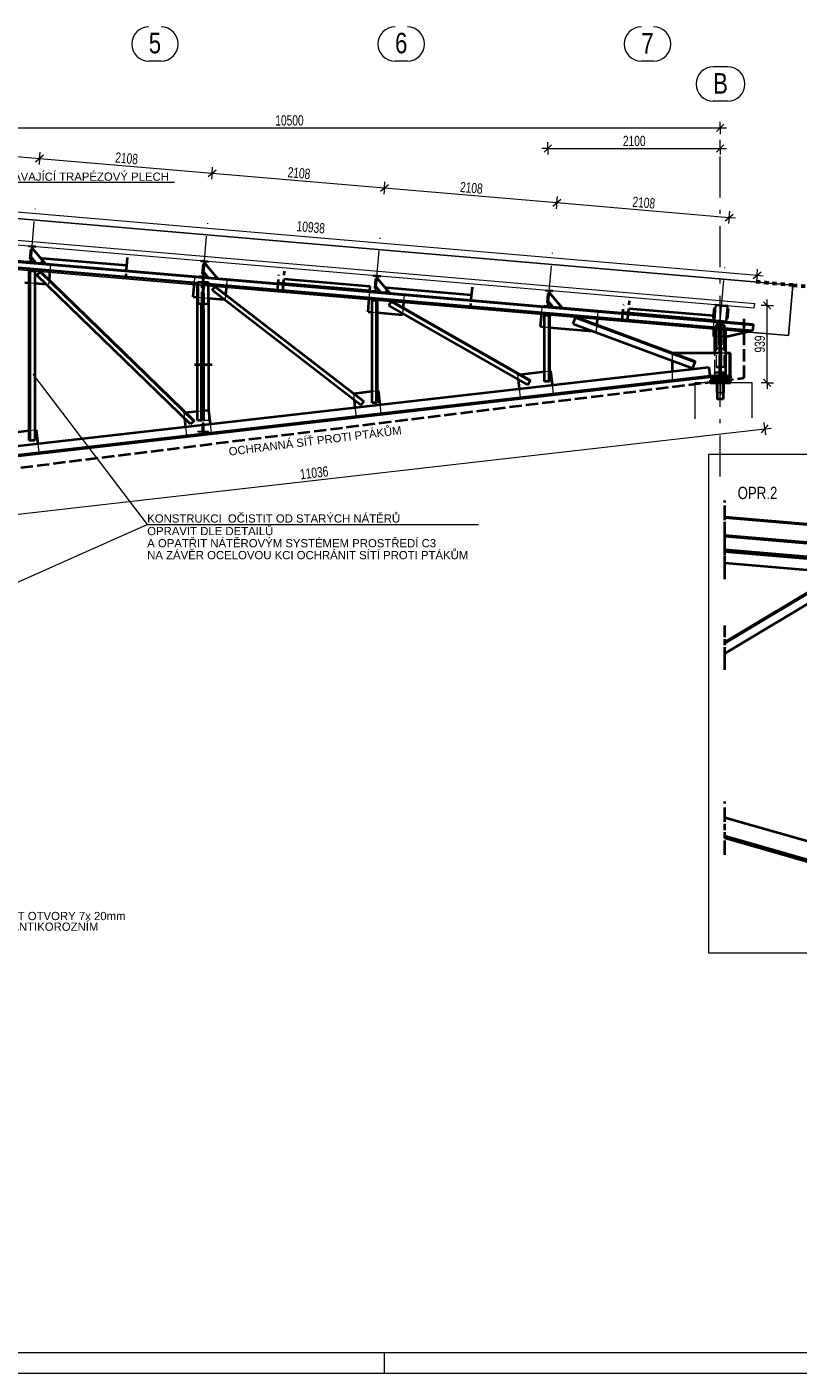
# Model space of a CAD drawing. Header units: metres. Extents: x 235 to 340, y 94 to 153.
# Tile 7 of 48: x 268 to 287, y 94 to 127. Entities that reach past the tile are written whole.
import ezdxf

# ---------------------------------------------------------------- set-up
doc = ezdxf.new("R2010")
doc.units = ezdxf.units.M
for name, pattern in [('__RA_15', [1.7, 1, -0.3, 0.1, -0.3]), ('__RA_2', [0.4, 0.3, -0.1]), ('__RA_4', [0.6, 0.3, -0.1, 0, -0.1, 0, -0.1]), ('__RA_5', [0.1, 0, -0.1])]:
    doc.linetypes.add(name, pattern=pattern)
for name, color, linetype, lineweight in [('OSY', 204, '__RA_15', 13), ('POPIS', 7, 'Continuous', 13), ('SRAFY', 254, 'Continuous', 18), ('Standard', 7, 'Continuous', 40), ('VYZTUZ', 11, 'Continuous', 50)]:
    doc.layers.add(name, color=color, linetype=linetype, lineweight=lineweight)
doc.styles.add('ARIAL', font='ARIAL.TTF')

msp = doc.modelspace()

# ---------------------------------------------------------------- linework, layer by layer
at = {"layer": 'OSY', "color": 204, "linetype": 'Continuous', "lineweight": 13}
for p, q in [((271.42, 125.953), (271.121, 125.953)), ((277.42, 125.953), (277.121, 125.953)), ((283.42, 125.953), (283.121, 125.953)), ((285.229, 125.811), (284.871, 125.811)), ((285.229, 124.978), (284.871, 124.978))]:
    msp.add_line(p, q, dxfattribs=at)
at = {"layer": 'OSY', "color": 204, "linetype": '__RA_15', "lineweight": 13}
for p, q in [((285.044, 115.831), (285.044, 124.471)), ((268.244, 121.05), (268.357, 122.365)), ((272.444, 120.69), (272.557, 122.005)), ((276.644, 120.33), (276.757, 121.645)), ((280.844, 119.97), (280.957, 121.285)), ((285.044, 119.61), (285.157, 120.925))]:
    msp.add_line(p, q, dxfattribs=at)
at = {"layer": 'OSY', "color": 204, "linetype": 'Continuous', "lineweight": 13}
for centre, start, end in [((271.121, 126.369), 90, 270), ((271.42, 126.369), 270, 90), ((277.121, 126.369), 90, 270), ((277.42, 126.369), 270, 90), ((283.121, 126.369), 90, 270), ((283.42, 126.369), 270, 90), ((284.871, 125.394), 90, 270), ((285.229, 125.394), 270, 90)]:
    msp.add_arc(centre, 0.417, start, end, dxfattribs=at)
at = {"layer": 'SRAFY', "color": 136, "linetype": 'Continuous', "lineweight": 18}
msp.add_line((276.859, 94.486), (276.859, 93.986), dxfattribs=at)
for points in [[(234.859, 93.986), (339.859, 93.986), (339.859, 153.386), (234.859, 153.386), (234.859, 93.986)], [(235.359, 94.486), (339.359, 94.486), (339.359, 152.886), (235.359, 152.886), (235.359, 94.486)]]:
    msp.add_lwpolyline(points, dxfattribs=at)
at = {"layer": 'Standard', "color": 7, "linetype": 'Continuous', "lineweight": 13}
for p, q in [((286.814, 120.495), (242.518, 124.292)), ((242.518, 124.292), (286.814, 120.495)), ((286.814, 120.495), (242.518, 124.292)), ((242.518, 124.292), (286.814, 120.495)), ((286.814, 120.495), (242.518, 124.292)), ((242.518, 124.292), (286.814, 120.495)), ((242.413, 123.063), (286.708, 119.266)), ((286.708, 119.266), (242.413, 123.063)), ((242.413, 123.063), (286.708, 119.266)), ((286.708, 119.266), (242.413, 123.063)), ((242.413, 123.063), (286.708, 119.266)), ((286.708, 119.266), (242.413, 123.063)), ((286.708, 119.266), (286.814, 120.495)), ((286.814, 120.495), (286.708, 119.266)), ((286.708, 119.266), (286.814, 120.495)), ((286.814, 120.495), (286.708, 119.266)), ((286.708, 119.266), (286.814, 120.495)), ((286.814, 120.495), (286.708, 119.266)), ((286.814, 120.495), (286.814, 120.495)), ((286.814, 120.495), (286.814, 120.495)), ((286.814, 120.495), (286.814, 120.495)), ((286.708, 119.266), (286.708, 119.266)), ((286.708, 119.266), (286.708, 119.266)), ((286.708, 119.266), (286.708, 119.266)), ((268.293, 118.323), (271.082, 114.663)), ((285.821, 118.117), (284.421, 118.117)), ((284.421, 118.117), (284.421, 117.237)), ((285.821, 117.26), (285.821, 118.117)), ((271.082, 114.663), (279.153, 114.663))]:
    msp.add_line(p, q, dxfattribs=at)
at = {"layer": 'Standard', "color": 204, "linetype": 'Continuous', "lineweight": 13}
for p, q in [((242.938, 123.731), (285.883, 120.05)), ((242.929, 123.621), (285.873, 119.94)), ((271.747, 122.999), (267.462, 122.999)), ((285.873, 119.94), (285.883, 120.05)), ((263.979, 111.498), (271.082, 114.663))]:
    msp.add_line(p, q, dxfattribs=at)
at = {"layer": 'Standard', "color": 1, "linetype": 'Continuous', "lineweight": 40}
for p, q in [((272.452, 120.669), (263.126, 121.468)), ((268.246, 121.371), (268.225, 121.132)), ((268.266, 121.369), (268.246, 121.371)), ((268.279, 121.395), (268.595, 121.02)), ((272.316, 120.54), (264.056, 121.248)), ((267.845, 121.068), (268.246, 121.034)), ((268.154, 121.057), (267.92, 121.077)), ((268.225, 121.132), (268.245, 121.13)), ((268.246, 121.034), (268.247, 121.049)), ((268.37, 121.039), (268.26, 121.17)), ((268.334, 121.042), (272.354, 120.697)), ((268.505, 121.148), (268.503, 121.129)), ((268.514, 121.147), (268.505, 121.148)), ((268.512, 121.119), (268.514, 121.147)), ((270.578, 120.97), (268.514, 121.147)), ((272.479, 121.035), (272.795, 120.66)), ((268.204, 116.705), (268.204, 120.845)), ((268.204, 120.845), (268.22, 120.845)), ((268.22, 120.845), (268.22, 116.705)), ((268.22, 120.845), (268.344, 120.845)), ((268.344, 120.845), (268.344, 116.705)), ((268.396, 120.74), (268.471, 120.818)), ((272.14, 117.103), (268.396, 120.74)), ((268.471, 120.818), (268.48, 120.826)), ((272.216, 117.181), (268.471, 120.818)), ((268.48, 120.826), (272.224, 117.189)), ((268.71, 120.849), (268.691, 120.621)), ((272.446, 121.011), (272.425, 120.772)), ((272.425, 120.772), (272.445, 120.77)), ((272.466, 121.009), (272.446, 121.011)), ((272.57, 120.679), (272.46, 120.81)), ((268.103, 120.56), (268.204, 120.551)), ((268.344, 120.539), (268.628, 120.515)), ((272.204, 120.209), (272.233, 120.547)), ((272.304, 117.198), (272.304, 120.498)), ((272.304, 120.498), (272.316, 120.498)), ((272.316, 120.568), (272.436, 120.568)), ((272.316, 120.568), (272.316, 120.045)), ((272.436, 120.688), (272.436, 120.437)), ((272.436, 120.688), (272.452, 120.688)), ((272.452, 120.437), (272.436, 120.437)), ((272.436, 120.437), (272.436, 120.424)), ((272.436, 120.424), (272.436, 120.045)), ((272.452, 120.437), (272.452, 120.688)), ((285.842, 119.521), (272.452, 120.669)), ((272.452, 120.568), (272.572, 120.568)), ((272.452, 120.424), (272.452, 120.437)), ((272.452, 120.045), (272.452, 120.424)), ((272.534, 120.682), (276.554, 120.337)), ((272.572, 120.045), (272.572, 120.568)), ((284.952, 119.457), (272.572, 120.518)), ((272.662, 120.37), (272.728, 120.456)), ((272.728, 120.456), (272.736, 120.465)), ((276.355, 117.658), (272.728, 120.456)), ((272.736, 120.465), (276.362, 117.668)), ((273.01, 120.481), (272.992, 120.268)), ((276.41, 120.362), (274.273, 120.545)), ((276.507, 120.462), (274.413, 120.641)), ((276.507, 120.462), (276.498, 120.354)), ((276.517, 120.461), (276.507, 120.462)), ((276.507, 120.341), (276.517, 120.461)), ((276.646, 120.651), (276.625, 120.412)), ((276.625, 120.412), (276.645, 120.41)), ((276.666, 120.649), (276.646, 120.651)), ((276.77, 120.319), (276.66, 120.45)), ((276.679, 120.675), (276.995, 120.3)), ((276.905, 120.428), (276.903, 120.409)), ((276.914, 120.427), (276.905, 120.428)), ((276.912, 120.399), (276.914, 120.427)), ((278.978, 120.25), (276.914, 120.427)), ((272.204, 120.209), (272.304, 120.2)), ((272.436, 120.308), (272.452, 120.308)), ((272.436, 120.189), (272.452, 120.187)), ((272.572, 120.177), (272.955, 120.144)), ((272.584, 117.41), (272.584, 120.176)), ((276.289, 117.573), (272.662, 120.37)), ((276.41, 120.362), (276.409, 120.35)), ((276.498, 120.354), (276.41, 120.362)), ((276.464, 119.843), (276.493, 120.182)), ((276.564, 117.625), (276.564, 120.125)), ((276.564, 120.125), (276.672, 120.125)), ((276.672, 117.625), (276.672, 120.125)), ((276.672, 120.125), (276.684, 120.125)), ((276.684, 120.125), (276.684, 117.625)), ((276.734, 120.322), (280.754, 119.977)), ((276.972, 120), (277.026, 120.094)), ((277.026, 120.094), (277.032, 120.104)), ((280.412, 118.159), (277.026, 120.094)), ((277.032, 120.104), (280.418, 118.169)), ((277.329, 120.11), (277.315, 119.942)), ((280.846, 120.291), (280.825, 120.052)), ((280.825, 120.052), (280.845, 120.05)), ((280.866, 120.289), (280.846, 120.291)), ((280.97, 119.959), (280.86, 120.09)), ((280.879, 120.315), (281.195, 119.94)), ((272.408, 117.198), (272.408, 120.031)), ((272.424, 119.904), (272.424, 117.198)), ((272.436, 119.904), (272.436, 118.552)), ((272.452, 118.552), (272.452, 119.904)), ((272.464, 117.439), (272.464, 119.904)), ((276.464, 119.843), (276.564, 119.835)), ((276.684, 119.824), (277.3, 119.772)), ((280.358, 118.065), (276.972, 120)), ((277.304, 119.81), (277.3, 119.772)), ((280.664, 119.483), (280.693, 119.822)), ((280.764, 118.145), (280.764, 119.765)), ((280.764, 119.765), (280.872, 119.765)), ((280.872, 118.145), (280.872, 119.765)), ((280.872, 119.765), (280.884, 119.765)), ((280.884, 119.765), (280.884, 118.145)), ((280.934, 119.962), (284.895, 119.623)), ((281.515, 119.702), (281.522, 119.721)), ((281.522, 119.721), (284.428, 118.642)), ((284.786, 119.644), (282.673, 119.825)), ((284.884, 119.744), (282.813, 119.921)), ((284.884, 119.744), (284.874, 119.636)), ((284.881, 119.704), (284.902, 119.943)), ((284.885, 119.744), (284.884, 119.744)), ((284.902, 119.943), (284.922, 119.941)), ((285.22, 119.675), (285.241, 119.914)), ((285.241, 119.914), (285.221, 119.916)), ((280.664, 119.483), (280.764, 119.475)), ((280.884, 119.464), (281.939, 119.374)), ((281.459, 119.553), (281.515, 119.702)), ((281.459, 119.553), (284.365, 118.473)), ((281.515, 119.702), (284.421, 118.623)), ((282.048, 119.706), (282.033, 119.531)), ((284.786, 119.644), (284.785, 119.632)), ((284.874, 119.636), (284.786, 119.644)), ((284.901, 119.702), (284.881, 119.704)), ((284.883, 119.624), (284.89, 119.703)), ((284.886, 119.245), (284.886, 119.463)), ((284.952, 118.953), (284.952, 119.516)), ((284.952, 119.516), (285.024, 119.516)), ((285.024, 119.038), (285.024, 119.577)), ((285.024, 119.577), (285.032, 119.577)), ((285.032, 119.577), (285.032, 119.038)), ((285.036, 119.588), (285.036, 119.368)), ((285.036, 119.588), (285.06, 119.588)), ((285.056, 119.501), (285.06, 119.501)), ((285.056, 119.038), (285.056, 119.501)), ((285.06, 119.501), (285.06, 119.588)), ((285.06, 119.577), (285.064, 119.577)), ((285.064, 119.577), (285.064, 119.038)), ((285.064, 119.516), (285.136, 119.516)), ((285.136, 119.516), (285.136, 118.953)), ((285.83, 119.382), (285.136, 119.441)), ((285.176, 119.405), (285.136, 119.405)), ((285.176, 118.372), (285.176, 119.405)), ((285.193, 119.597), (285.844, 119.541)), ((285.2, 119.677), (285.22, 119.675)), ((285.842, 119.521), (285.83, 119.382)), ((285.844, 119.541), (285.842, 119.521)), ((284.952, 119.245), (284.886, 119.245)), ((284.912, 118.839), (284.912, 119.245)), ((285.056, 119.245), (285.032, 119.245)), ((285.036, 119.368), (285.056, 119.368)), ((285.244, 119.245), (285.176, 119.245)), ((285.83, 119.382), (285.244, 119.245)), ((285.056, 118.839), (283.897, 118.839)), ((285.032, 118.839), (285.032, 118.944)), ((285.056, 118.944), (285.056, 118.685)), ((285.068, 118.48), (285.068, 118.944)), ((285.27, 118.839), (285.176, 118.839)), ((285.294, 118.839), (285.27, 118.839)), ((285.27, 118.839), (285.27, 118.285)), ((285.294, 118.285), (285.294, 118.839)), ((272.436, 117.09), (284.767, 118.499)), ((283.87, 118.657), (283.87, 118.397)), ((284.421, 118.623), (284.365, 118.473)), ((284.428, 118.642), (284.421, 118.623)), ((284.767, 118.499), (284.791, 118.284)), ((285.056, 118.685), (285.032, 118.685)), ((285.032, 118.685), (285.032, 118.48)), ((285.056, 118.48), (285.056, 118.685)), ((264.324, 115.945), (284.791, 118.284)), ((264.327, 115.921), (284.794, 118.261)), ((280.154, 117.972), (280.128, 118.196)), ((280.157, 118.318), (280.764, 118.388)), ((280.412, 118.159), (280.358, 118.065)), ((280.418, 118.169), (280.412, 118.159)), ((280.872, 118.145), (280.764, 118.145)), ((280.884, 118.145), (280.872, 118.145)), ((280.884, 118.401), (280.91, 118.404)), ((280.91, 118.404), (280.949, 118.063)), ((284.791, 118.284), (284.794, 118.285)), ((284.791, 118.284), (284.794, 118.261)), ((284.794, 118.285), (285.27, 118.285)), ((284.794, 118.237), (284.794, 118.285)), ((284.794, 118.237), (285.294, 118.237)), ((284.794, 118.177), (284.794, 118.117)), ((284.794, 118.177), (285.294, 118.177)), ((284.794, 118.117), (285.294, 118.117)), ((284.91, 118.217), (284.91, 118.177)), ((284.964, 118.217), (284.91, 118.217)), ((284.958, 118.117), (284.958, 117.877)), ((285.124, 118.217), (284.964, 118.217)), ((284.964, 118.217), (284.964, 118.177)), ((284.97, 118.117), (284.97, 117.717)), ((284.994, 118.217), (284.994, 118.237)), ((285.032, 118.36), (285.032, 118.285)), ((285.056, 118.285), (285.056, 118.36)), ((285.056, 118.305), (285.068, 118.305)), ((285.068, 118.305), (285.068, 118.36)), ((285.068, 118.305), (285.176, 118.305)), ((285.094, 118.237), (285.094, 118.217)), ((285.118, 118.117), (285.118, 117.717)), ((285.124, 118.217), (285.178, 118.217)), ((285.124, 118.177), (285.124, 118.217)), ((285.13, 117.877), (285.13, 118.117)), ((285.176, 118.305), (285.176, 118.36)), ((285.178, 118.217), (285.178, 118.177)), ((285.27, 118.285), (285.294, 118.285)), ((285.27, 118.285), (285.294, 118.285)), ((285.294, 118.285), (285.294, 118.237)), ((285.294, 118.117), (285.294, 118.177)), ((276.117, 117.857), (276.564, 117.908)), ((276.684, 117.921), (276.71, 117.924)), ((276.71, 117.924), (276.749, 117.583)), ((284.958, 117.877), (284.97, 117.877)), ((285.118, 117.877), (285.13, 117.877)), ((272.424, 117.435), (272.579, 117.452)), ((272.579, 117.452), (272.618, 117.111)), ((276.152, 117.515), (276.132, 117.693)), ((276.355, 117.658), (276.289, 117.573)), ((276.362, 117.668), (276.355, 117.658)), ((276.672, 117.625), (276.564, 117.625)), ((276.684, 117.625), (276.672, 117.625)), ((285.118, 117.717), (284.97, 117.717)), ((272.022, 117.042), (271.999, 117.24)), ((272.019, 117.388), (272.304, 117.421)), ((272.216, 117.181), (272.14, 117.103)), ((272.224, 117.189), (272.216, 117.181)), ((272.408, 117.198), (272.304, 117.198)), ((272.424, 117.198), (272.408, 117.198)), ((272.436, 117.139), (272.436, 117.059)), ((272.452, 117.139), (272.436, 117.139)), ((272.452, 117.059), (272.452, 117.139)), ((264.3, 116.16), (272.436, 117.09)), ((267.818, 116.908), (268.204, 116.952)), ((268.344, 116.968), (268.379, 116.972)), ((268.379, 116.972), (268.418, 116.631)), ((272.436, 117.059), (272.436, 117.04)), ((272.452, 117.059), (272.436, 117.059)), ((272.436, 116.92), (272.436, 116.879)), ((272.436, 116.879), (272.452, 116.879)), ((272.452, 117.04), (272.452, 117.059)), ((272.452, 116.879), (272.452, 116.92)), ((268.22, 116.705), (268.204, 116.705)), ((268.344, 116.705), (268.22, 116.705)), ((285.154, 114.851), (288.241, 114.587)), ((288.239, 114.562), (285.154, 114.826)), ((288.202, 114.134), (285.154, 114.395)), ((288.2, 114.109), (285.154, 114.37)), ((288.244, 113.784), (285.154, 114.049)), ((285.154, 114.008), (288.424, 113.728)), ((285.154, 113.727), (288.168, 113.469)), ((285.154, 111.799), (287.841, 113.411)), ((287.853, 113.391), (285.154, 111.771)), ((287.964, 113.206), (285.154, 111.519)), ((288.408, 106.586), (285.154, 107.516)), ((291.434, 105.272), (285.154, 107.066)), ((291.434, 105.222), (285.154, 107.016))]:
    msp.add_line(p, q, dxfattribs=at)
at = {"layer": 'Standard', "color": 2, "linetype": 'Continuous', "lineweight": 25}
for p, q in [((268.188, 121.456), (268.187, 121.433)), ((268.187, 121.433), (268.271, 121.426)), ((268.368, 121.441), (268.188, 121.456)), ((268.271, 121.426), (268.24, 121.073)), ((268.252, 121.072), (268.282, 121.425)), ((268.282, 121.425), (268.366, 121.418)), ((268.366, 121.418), (268.368, 121.441)), ((268.156, 121.08), (268.154, 121.057)), ((268.154, 121.057), (268.334, 121.042)), ((268.24, 121.073), (268.156, 121.08)), ((268.336, 121.065), (268.252, 121.072)), ((268.334, 121.042), (268.336, 121.065)), ((272.388, 121.096), (272.387, 121.073)), ((272.387, 121.073), (272.471, 121.066)), ((272.568, 121.081), (272.388, 121.096)), ((272.471, 121.066), (272.44, 120.713)), ((272.452, 120.712), (272.482, 121.065)), ((272.482, 121.065), (272.566, 121.058)), ((272.566, 121.058), (272.568, 121.081)), ((272.356, 120.72), (272.354, 120.697)), ((272.44, 120.713), (272.356, 120.72)), ((272.536, 120.705), (272.452, 120.712)), ((272.534, 120.682), (272.536, 120.705)), ((276.588, 120.736), (276.587, 120.713)), ((276.587, 120.713), (276.671, 120.706)), ((276.768, 120.721), (276.588, 120.736)), ((276.671, 120.706), (276.64, 120.353)), ((276.652, 120.352), (276.682, 120.705)), ((276.682, 120.705), (276.766, 120.698)), ((276.766, 120.698), (276.768, 120.721)), ((272.354, 120.697), (272.534, 120.682)), ((280.788, 120.376), (280.787, 120.353)), ((280.968, 120.361), (280.788, 120.376)), ((276.556, 120.36), (276.554, 120.337)), ((276.554, 120.337), (276.734, 120.322)), ((276.64, 120.353), (276.556, 120.36)), ((276.736, 120.345), (276.652, 120.352)), ((276.734, 120.322), (276.736, 120.345)), ((280.787, 120.353), (280.871, 120.346)), ((280.871, 120.346), (280.84, 119.993)), ((280.852, 119.992), (280.882, 120.345)), ((280.882, 120.345), (280.966, 120.338)), ((280.966, 120.338), (280.968, 120.361)), ((272.436, 120.045), (272.316, 120.045)), ((272.316, 120.045), (272.316, 120.031)), ((272.316, 120.031), (272.424, 120.031)), ((272.424, 120.031), (272.424, 119.904)), ((272.424, 119.904), (272.436, 119.904)), ((272.436, 119.904), (272.436, 120.045)), ((272.452, 120.045), (272.452, 119.904)), ((272.572, 120.045), (272.452, 120.045)), ((272.452, 119.904), (272.464, 119.904)), ((272.464, 120.031), (272.572, 120.031)), ((272.464, 119.904), (272.464, 120.031)), ((272.572, 120.031), (272.572, 120.045)), ((280.756, 120), (280.754, 119.977)), ((280.754, 119.977), (280.934, 119.962)), ((280.84, 119.993), (280.756, 120)), ((280.936, 119.985), (280.852, 119.992)), ((280.934, 119.962), (280.936, 119.985)), ((284.929, 120.021), (284.895, 119.623)), ((284.908, 119.643), (284.939, 119.998)), ((285.078, 120.008), (284.929, 120.021)), ((284.939, 119.998), (285.076, 119.986)), ((285.076, 119.986), (285.078, 120.008)), ((285.078, 120.008), (285.076, 119.986)), ((285.076, 119.986), (285.214, 119.975)), ((285.228, 119.995), (285.078, 120.008)), ((285.214, 119.975), (285.183, 119.62)), ((285.193, 119.597), (285.228, 119.995)), ((284.895, 119.623), (285.044, 119.61)), ((285.046, 119.632), (284.908, 119.643)), ((285.044, 119.61), (285.046, 119.632)), ((285.046, 119.632), (285.044, 119.61)), ((285.044, 119.61), (285.193, 119.597)), ((285.183, 119.62), (285.046, 119.632)), ((285.024, 118.953), (284.952, 118.953)), ((284.952, 118.953), (284.952, 118.944)), ((284.952, 118.944), (285.032, 118.944)), ((285.024, 119.038), (285.024, 118.953)), ((285.032, 119.038), (285.024, 119.038)), ((285.032, 118.944), (285.032, 119.038)), ((285.056, 119.038), (285.056, 118.944)), ((285.064, 119.038), (285.056, 119.038)), ((285.056, 118.944), (285.136, 118.944)), ((285.064, 118.953), (285.064, 119.038)), ((285.136, 118.953), (285.064, 118.953)), ((285.136, 118.944), (285.136, 118.953)), ((285.032, 118.48), (285.02, 118.48)), ((285.02, 118.48), (285.02, 118.372)), ((285.032, 118.36), (285.032, 118.48)), ((285.068, 118.48), (285.056, 118.48)), ((285.056, 118.48), (285.056, 118.36)), ((285.068, 118.372), (285.068, 118.48)), ((285.02, 118.372), (284.912, 118.372)), ((284.912, 118.372), (284.912, 118.36)), ((284.912, 118.36), (285.032, 118.36)), ((285.056, 118.36), (285.176, 118.36)), ((285.176, 118.372), (285.068, 118.372)), ((285.176, 118.36), (285.176, 118.372)), ((272.424, 116.932), (272.316, 116.932)), ((272.316, 116.932), (272.316, 116.92)), ((272.316, 116.92), (272.436, 116.92)), ((272.436, 117.04), (272.424, 117.04)), ((272.424, 117.04), (272.424, 116.932)), ((272.436, 116.92), (272.436, 117.04)), ((272.464, 117.04), (272.452, 117.04)), ((272.452, 117.04), (272.452, 116.92)), ((272.452, 116.92), (272.572, 116.92)), ((272.464, 116.932), (272.464, 117.04)), ((272.572, 116.932), (272.464, 116.932)), ((272.572, 116.92), (272.572, 116.932))]:
    msp.add_line(p, q, dxfattribs=at)
at = {"layer": 'Standard', "color": 136, "linetype": '__RA_2', "lineweight": 18}
for p, q in [((267.844, 121.068), (268.641, 121)), ((268.407, 121.048), (268.406, 121.036)), ((268.495, 121.04), (268.407, 121.048)), ((268.503, 121.129), (268.495, 121.04)), ((268.495, 121.04), (270.554, 120.864)), ((268.504, 121.027), (268.512, 121.119)), ((268.641, 121), (268.643, 121.016)), ((268.722, 120.989), (268.71, 120.849)), ((268.204, 120.551), (268.344, 120.539)), ((268.628, 120.515), (268.681, 120.51)), ((268.691, 120.621), (268.681, 120.51)), ((272.233, 120.547), (272.245, 120.687)), ((272.424, 120.557), (272.316, 120.557)), ((272.452, 120.528), (272.316, 120.54)), ((272.316, 120.498), (272.408, 120.498)), ((272.408, 120.031), (272.408, 120.498)), ((272.408, 120.498), (272.424, 120.498)), ((272.424, 120.557), (272.424, 120.031)), ((272.436, 120.465), (272.424, 120.465)), ((272.572, 120.518), (272.452, 120.528)), ((272.464, 120.465), (272.452, 120.465)), ((272.572, 120.557), (272.464, 120.557)), ((272.464, 120.031), (272.464, 120.557)), ((272.464, 120.498), (272.584, 120.498)), ((272.48, 117.198), (272.48, 120.498)), ((272.584, 120.176), (272.584, 120.498)), ((273.022, 120.62), (273.01, 120.481)), ((276.903, 120.409), (276.895, 120.32)), ((276.904, 120.307), (276.912, 120.399)), ((272.304, 120.2), (272.436, 120.189)), ((272.452, 120.187), (272.572, 120.177)), ((272.955, 120.144), (272.981, 120.142)), ((272.992, 120.268), (272.981, 120.142)), ((276.244, 120.348), (276.245, 120.364)), ((276.244, 120.348), (277.041, 120.28)), ((276.493, 120.182), (276.504, 120.322)), ((276.807, 120.328), (276.806, 120.316)), ((276.895, 120.32), (276.807, 120.328)), ((276.895, 120.32), (278.954, 120.144)), ((277.041, 120.28), (277.043, 120.296)), ((277.341, 120.25), (277.329, 120.11)), ((272.316, 118.679), (272.316, 120.031)), ((272.572, 120.031), (272.572, 118.679)), ((276.564, 119.835), (276.684, 119.824)), ((277.315, 119.942), (277.304, 119.81)), ((280.693, 119.822), (280.704, 119.962)), ((282.06, 119.845), (282.048, 119.706)), ((284.893, 119.743), (284.885, 119.744)), ((284.89, 119.703), (284.893, 119.743)), ((285.076, 119.986), (285.078, 120.008)), ((285.078, 120.008), (285.076, 119.986)), ((280.764, 119.475), (280.872, 119.466)), ((280.872, 119.466), (280.884, 119.464)), ((282.031, 119.511), (282.019, 119.367)), ((282.033, 119.531), (282.031, 119.511)), ((284.644, 119.628), (284.645, 119.644)), ((284.644, 119.628), (284.893, 119.607)), ((284.886, 119.463), (284.886, 119.603)), ((284.893, 119.607), (284.895, 119.623)), ((285.032, 119.405), (284.912, 119.405)), ((284.912, 119.245), (284.912, 119.405)), ((284.952, 119.516), (284.952, 119.57)), ((284.952, 119.57), (285.024, 119.57)), ((285.032, 119.509), (284.952, 119.509)), ((285.036, 119.45), (284.952, 119.457)), ((285.02, 118.48), (285.02, 119.405)), ((285.024, 119.57), (285.032, 119.57)), ((285.032, 119.577), (285.032, 119.608)), ((285.032, 119.608), (285.056, 119.608)), ((285.056, 119.468), (285.032, 119.468)), ((285.136, 119.441), (285.036, 119.45)), ((285.044, 119.61), (285.046, 119.632)), ((285.046, 119.632), (285.044, 119.61)), ((285.056, 119.608), (285.056, 119.577)), ((285.056, 119.577), (285.06, 119.577)), ((285.056, 119.501), (285.056, 119.577)), ((285.064, 119.57), (285.056, 119.57)), ((285.136, 119.509), (285.056, 119.509)), ((285.06, 119.407), (285.056, 119.407)), ((285.068, 119.405), (285.056, 119.405)), ((285.06, 119.368), (285.06, 119.501)), ((285.136, 119.57), (285.064, 119.57)), ((285.068, 118.944), (285.068, 119.405)), ((285.136, 119.405), (285.068, 119.405)), ((285.136, 119.516), (285.136, 119.57)), ((281.939, 119.374), (282.019, 119.367)), ((285.032, 119.245), (284.952, 119.245)), ((285.056, 119.368), (285.06, 119.368)), ((285.176, 119.245), (285.056, 119.245)), ((283.897, 118.839), (283.87, 118.839)), ((283.87, 118.839), (283.87, 118.657)), ((284.912, 118.372), (284.912, 118.839)), ((284.952, 118.49), (284.952, 118.944)), ((285.024, 118.497), (285.024, 118.953)), ((285.032, 118.685), (285.032, 118.839)), ((285.176, 118.839), (285.056, 118.839)), ((285.064, 118.497), (285.064, 118.953)), ((285.136, 118.49), (285.136, 118.944)), ((285.024, 118.51), (284.952, 118.51)), ((285.024, 118.497), (284.952, 118.497)), ((284.952, 118.49), (285.032, 118.49)), ((285.032, 118.558), (285.024, 118.558)), ((285.032, 118.51), (285.024, 118.51)), ((285.032, 118.612), (285.056, 118.612)), ((285.056, 118.558), (285.064, 118.558)), ((285.056, 118.51), (285.064, 118.51)), ((285.136, 118.49), (285.056, 118.49)), ((285.064, 118.51), (285.136, 118.51)), ((285.064, 118.497), (285.136, 118.497)), ((280.115, 118.314), (280.157, 118.318)), ((280.128, 118.196), (280.115, 118.314)), ((280.764, 118.388), (280.872, 118.4)), ((280.872, 118.4), (280.884, 118.401)), ((283.87, 118.397), (283.87, 118.179)), ((284.912, 118.305), (284.912, 118.36)), ((284.912, 118.305), (285.032, 118.305)), ((284.99, 118.177), (284.99, 118.217)), ((284.994, 118.177), (284.994, 118.217)), ((285.02, 118.305), (285.02, 118.372)), ((285.056, 118.372), (285.032, 118.372)), ((285.038, 118.117), (285.038, 117.717)), ((285.05, 118.117), (285.05, 117.717)), ((285.068, 118.36), (285.068, 118.372)), ((285.094, 118.217), (285.094, 118.177)), ((285.098, 118.177), (285.098, 118.217)), ((276.113, 117.856), (276.117, 117.857)), ((276.115, 117.843), (276.113, 117.856)), ((276.132, 117.693), (276.115, 117.843)), ((276.564, 117.908), (276.684, 117.921)), ((280.178, 117.757), (280.154, 117.972)), ((280.949, 118.063), (280.973, 117.848)), ((284.97, 117.877), (285.038, 117.877)), ((285.05, 117.877), (285.118, 117.877)), ((272.304, 117.421), (272.424, 117.435)), ((272.464, 117.198), (272.464, 117.439)), ((276.177, 117.3), (276.152, 117.515)), ((276.749, 117.583), (276.773, 117.368)), ((271.983, 117.384), (272.003, 117.387)), ((271.999, 117.24), (271.983, 117.384)), ((272.003, 117.387), (272.019, 117.388)), ((272.584, 117.198), (272.464, 117.198)), ((272.584, 117.198), (272.584, 117.41)), ((272.618, 117.111), (272.643, 116.896)), ((268.204, 116.952), (268.344, 116.968)), ((272.047, 116.828), (272.022, 117.042)), ((268.418, 116.631), (268.443, 116.416))]:
    msp.add_line(p, q, dxfattribs=at)
at = {"layer": 'Standard', "color": 1, "linetype": '__RA_4', "lineweight": 40}
for p, q in [((270.595, 121.169), (270.551, 120.651)), ((274.254, 120.334), (274.29, 120.744)), ((274.387, 120.335), (274.43, 120.841)), ((278.995, 120.449), (278.951, 119.931)), ((282.787, 119.615), (282.83, 120.121)), ((282.654, 119.614), (282.69, 120.024)), ((272.636, 118.552), (272.224, 118.552)), ((272.664, 118.552), (272.252, 118.552)), ((285.154, 114.426), (285.154, 115.251)), ((285.154, 113.995), (285.154, 115.226)), ((285.154, 113.97), (285.154, 114.795)), ((285.154, 113.608), (285.154, 114.449)), ((285.154, 113.327), (285.154, 114.408)), ((285.154, 111.371), (285.154, 112.199)), ((285.154, 111.119), (285.154, 112.171)), ((285.154, 106.666), (285.154, 107.916)), ((285.154, 106.616), (285.154, 107.466))]:
    msp.add_line(p, q, dxfattribs=at)
at = {"layer": 'Standard', "color": 3, "linetype": '__RA_5', "lineweight": 60}
for q in [(285.817, 120.581), (285.817, 120.581), (285.817, 120.581), (287.611, 120.427), (287.611, 120.427), (287.611, 120.427)]:
    msp.add_line((286.814, 120.495), q, dxfattribs=at)
at = {"layer": 'Standard', "color": 1, "linetype": '__RA_2', "lineweight": 40}
for p, q in [((285.627, 118.234), (285.627, 119.674)), ((264.032, 115.558), (285.627, 118.234))]:
    msp.add_line(p, q, dxfattribs=at)
at = {"layer": 'Standard', "color": 7, "linetype": 'Continuous', "lineweight": 13}
msp.add_lwpolyline([(284.754, 104.228), (291.834, 104.228), (291.834, 116.366), (284.754, 116.366), (284.754, 104.228)], dxfattribs=at)
at = {"layer": 'VYZTUZ', "color": 171, "linetype": 'Continuous', "lineweight": 18}
for p, q in [((264.044, 124.325), (285.044, 124.325)), ((284.954, 124.235), (285.134, 124.415)), ((285.044, 124.325), (285.044, 124.475)), ((285.044, 124.325), (285.044, 124.175)), ((285.044, 124.325), (285.194, 124.325)), ((264.261, 123.944), (268.461, 123.584)), ((268.364, 123.502), (268.559, 123.666)), ((268.461, 123.584), (268.474, 123.733)), ((280.844, 123.825), (280.694, 123.825)), ((280.754, 123.735), (280.934, 123.915)), ((280.844, 123.825), (280.844, 123.975)), ((280.844, 123.825), (280.844, 123.675)), ((280.844, 123.825), (285.044, 123.825)), ((284.954, 123.735), (285.134, 123.915)), ((285.044, 123.825), (285.044, 123.975)), ((285.044, 123.825), (285.044, 123.675)), ((285.044, 123.825), (285.194, 123.825)), ((268.461, 123.584), (268.448, 123.434)), ((268.461, 123.584), (272.661, 123.224)), ((272.661, 123.224), (272.674, 123.373)), ((272.564, 123.142), (272.759, 123.306)), ((272.661, 123.224), (272.648, 123.074)), ((272.661, 123.224), (276.861, 122.864)), ((276.861, 122.864), (276.874, 123.013)), ((276.764, 122.782), (276.959, 122.946)), ((276.861, 122.864), (276.848, 122.714)), ((276.861, 122.864), (281.061, 122.504)), ((264.146, 122.603), (285.941, 120.735)), ((280.964, 122.422), (281.159, 122.586)), ((281.061, 122.504), (281.048, 122.354)), ((281.061, 122.504), (281.074, 122.653)), ((281.061, 122.504), (285.261, 122.144)), ((285.164, 122.062), (285.359, 122.226)), ((285.261, 122.144), (285.248, 121.994)), ((285.261, 122.144), (285.274, 122.293)), ((285.261, 122.144), (285.411, 122.131)), ((285.844, 120.653), (286.039, 120.817)), ((285.941, 120.735), (285.929, 120.586)), ((285.941, 120.735), (285.954, 120.884)), ((285.941, 120.735), (286.091, 120.722)), ((286.279, 119.905), (286.099, 120.085)), ((286.189, 119.995), (286.189, 120.145)), ((286.189, 119.995), (286.039, 119.995)), ((286.189, 119.995), (286.339, 119.995)), ((286.189, 118.117), (286.039, 118.117)), ((286.279, 118.027), (286.099, 118.207)), ((286.189, 118.117), (286.339, 118.117)), ((286.189, 118.117), (286.189, 117.967)), ((286.131, 116.995), (286.114, 117.144)), ((264.203, 114.489), (286.131, 116.995)), ((286.052, 116.895), (286.21, 117.094)), ((286.131, 116.995), (286.28, 117.012)), ((286.131, 116.995), (286.148, 116.846))]:
    msp.add_line(p, q, dxfattribs=at)
msp.add_lwpolyline([(286.189, 118.117), (286.189, 118.852), (286.189, 118.852), (286.189, 119.995)], dxfattribs=at)

# ---------------------------------------------------------------- texts
at = {"layer": 'OSY', "color": 204, "linetype": '__RA_15', "lineweight": 13, "char_height": 0.5, "width": 0.19231, "attachment_point": 7, "style": 'ARIAL'}
for s, insert in [('\\W0.77;5', (271.121, 126.136)), ('\\W0.77;6', (277.121, 126.136)), ('\\W0.77;7', (283.121, 126.136)), ('\\W0.77;B', (284.871, 125.161))]:
    msp.add_mtext(s, dxfattribs=dict(at, insert=insert))
at = {"layer": 'POPIS', "color": 204, "linetype": 'Continuous', "lineweight": 13, "attachment_point": 7, "style": 'ARIAL'}
for s, insert, char_height, width in [('\\W0.99;STÁVAJÍCÍ\\~TRAPÉZOVÝ\\~PLECH', (267.462, 123.035), 0.2, 0.09912), ('\\W0.77;OPR.2', (285.466, 115.277), 0.3, 0.11538), ('\\W0.99;KONSTRUKCI\\~\\~OČISTIT\\~OD\\~STARÝCH\\~NÁTĚRŮ', (271.082, 114.706), 0.2, 0.09912), ('\\W0.99;OPRAVIT\\~DLE\\~DETAILŮ', (271.082, 114.4), 0.2, 0.09912), ('\\W0.99;A\\~OPATŘIT\\~NÁTĚROVÝM\\~SYSTÉMEM\\~PROSTŘEDÍ\\~C3', (271.082, 114.104), 0.2, 0.09912), ('\\W0.99;NA\\~ZÁVĚR\\~OCELOVOU\\~KCI\\~OCHRÁNIT\\~SÍTÍ\\~PROTI\\~PTÁKŮM', (271.082, 113.814), 0.2, 0.09912), ('\\W0.99;A\\~DUTINU\\~OŠETŘIT\\~ANTIKOROZNÍM', (265.114, 104.76), 0.2, 0.09912), ('\\W0.99;DO\\~SLOUPŮ\\~VYVRTAT\\~OTVORY\\~7x\\~20mm', (265.114, 105.02), 0.2, 0.09912)]:
    msp.add_mtext(s, dxfattribs=dict(at, insert=insert, char_height=char_height, width=width))
at = {"layer": 'POPIS', "color": 204, "linetype": 'Continuous', "lineweight": 13, "insert": (273.081, 116.336), "char_height": 0.2, "width": 0.09912, "attachment_point": 7, "rotation": 7.1273, "style": 'ARIAL'}
msp.add_mtext('\\W0.99;OCHRANNÁ\\~SÍŤ\\~PROTI\\~PTÁKŮM', dxfattribs=at)
at = {"layer": 'VYZTUZ', "color": 171, "linetype": 'Continuous', "lineweight": 18, "char_height": 0.25, "width": 0.08929, "attachment_point": 7, "style": 'ARIAL'}
for s, insert in [('\\W0.71;10500', (274.203, 124.38)), ('\\W0.71;2100', (282.672, 123.88))]:
    msp.add_mtext(s, dxfattribs=dict(at, insert=insert))
for s, insert, rotation in [('\\W0.71;2108', (270.295, 123.481), 355.1009), ('\\W0.71;2108', (274.495, 123.121), 355.1009), ('\\W0.71;2108', (278.695, 122.761), 355.1009), ('\\W0.71;2108', (282.895, 122.401), 355.1009), ('\\W0.71;10938', (274.713, 121.807), 355.1009), ('\\W0.71;939', (286.134, 118.853), 90), ('\\W0.71;11036', (274.822, 115.757), 6.5198)]:
    msp.add_mtext(s, dxfattribs=dict(at, insert=insert, rotation=rotation))

doc.saveas('drawing.dxf')
